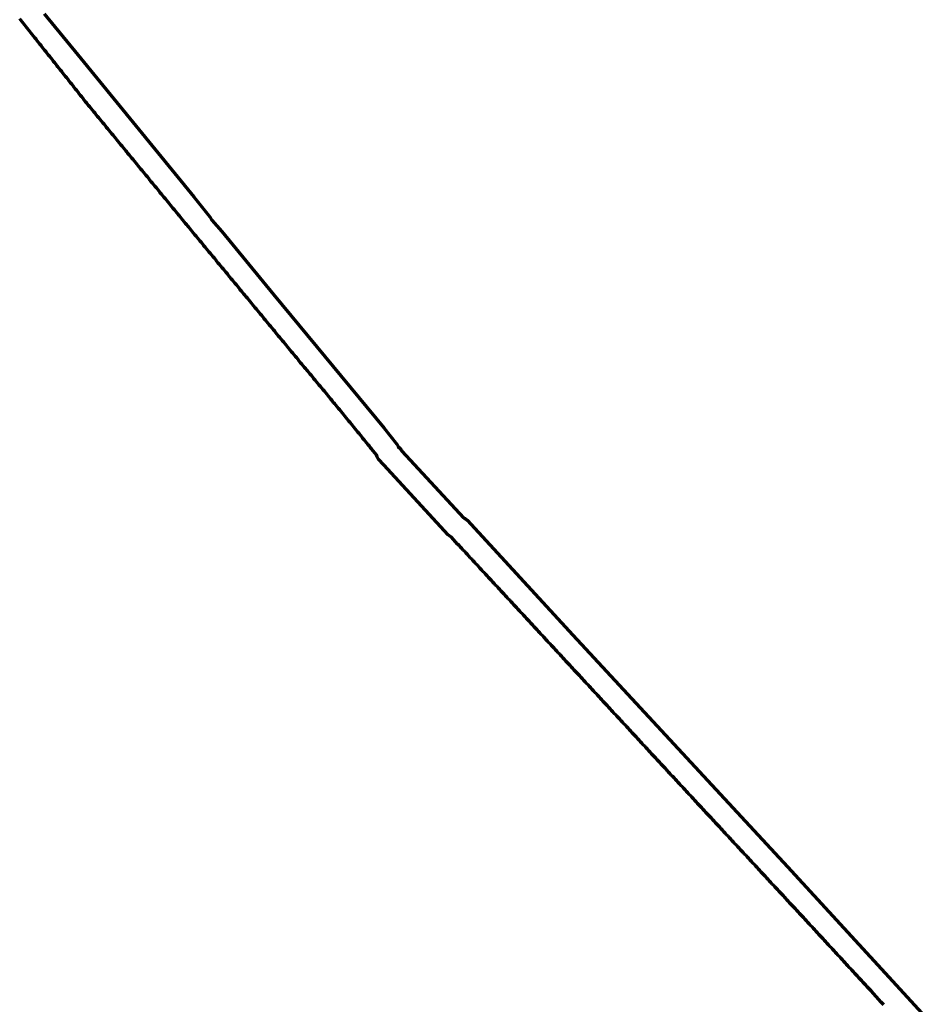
# Model space of a CAD drawing. Header units: metres. Extents: x 98902 to 136161, y 449037 to 499677.
# Tile 5 of 200: x 130787 to 133467, y 455381 to 458282. Entities that reach past the tile are written whole.
import ezdxf

# ---------------------------------------------------------------- set-up
doc = ezdxf.new("R2010")
doc.units = ezdxf.units.M
doc.layers.add('B-WE-OG-INFO_EIS VOORZORGSMAATREGEL-GV', color=7, linetype='Continuous', lineweight=70, true_color=0xfa194b)

msp = doc.modelspace()

# ---------------------------------------------------------------- linework, layer by layer
at = {"layer": 'B-WE-OG-INFO_EIS VOORZORGSMAATREGEL-GV', "flags": 128}
for points in [[(130859.3, 458299.4), (130958, 458178.4), (131300.4, 457760.5), (131347.5, 457701.1), (131351.6, 457694.2), (131352.9, 457691.3), (131382.4, 457658), (131534.6, 457472.7), (131860.6, 457078.3), (131898.1, 457031), (131902.1, 457024.2), (131902.5, 457022.9), (131902.7, 457022.8), (131903.7, 457021.9), (131904.9, 457021.3), (131907.5, 457018.4), (131910.4, 457015.8), (131911, 457014.6), (131911.9, 457013.6), (131912.9, 457011.1), (132094.9, 456814.1), (132099, 456812.2), (132104.9, 456807.2), (132417, 456468.7), (133049.2, 455785.6), (133337.3, 455473.1), (133466.9, 455331.4)], [(133333.2, 455379), (133329.2, 455383.4), (133329.2, 455383.4), (133325.3, 455387.7), (133295.2, 455420.5), (133288.2, 455428.1), (133288.2, 455428.1), (133284.1, 455432.5), (133280, 455436.9), (133276, 455441.3), (133271.9, 455445.7), (133271.9, 455445.7), (133267.8, 455450.1), (133263.8, 455454.5), (133263.8, 455454.5), (133259.7, 455458.9), (133255.6, 455463.4), (133251.6, 455467.8), (133247.5, 455472.2), (133243.4, 455476.6), (133243.4, 455476.6), (133239.4, 455481), (133239.4, 455481), (133235.3, 455485.4), (133235.3, 455485.4), (133231.2, 455489.8), (133231.2, 455489.8), (133227.2, 455494.2), (133223.1, 455498.6), (133219, 455503), (133215, 455507.5), (133215, 455507.5), (133210.9, 455511.9), (133206.8, 455516.3), (133202.8, 455520.7), (133198.7, 455525.1), (133194.6, 455529.5), (133190.6, 455533.9), (133186.5, 455538.3), (133186.5, 455538.3), (133182.4, 455542.7), (133178.3, 455547.1), (133174.3, 455551.5), (133170.2, 455556), (133166.1, 455560.4), (133166.1, 455560.4), (133162.1, 455564.8), (133158, 455569.2), (133153.9, 455573.6), (133153.9, 455573.6), (133149.9, 455578), (133149.9, 455578), (133145.8, 455582.4), (133141.7, 455586.8), (133137.7, 455591.2), (133137.7, 455591.2), (133133.6, 455595.6), (133133.6, 455595.6), (133129.5, 455600), (133129.5, 455600), (133125.5, 455604.5), (133121.4, 455608.9), (133117.3, 455613.3), (133113.3, 455617.7), (133109.2, 455622.1), (133105.1, 455626.5), (133101.1, 455630.9), (133101.1, 455630.9), (133097, 455635.3), (133092.9, 455639.7), (133088.9, 455644.1), (133084.8, 455648.6), (133080.7, 455653), (133080.7, 455653), (133076.6, 455657.4), (133072.6, 455661.8), (133072.6, 455661.8), (133071.6, 455662.8), (133071.6, 455662.8), (133067.5, 455667.2), (133067.5, 455667.2), (133063.5, 455671.6), (133063.5, 455671.6), (133059.4, 455676), (133059.4, 455676), (133055.3, 455680.4), (133055.3, 455680.4), (133051.2, 455684.8), (133051.2, 455684.8), (133047.2, 455689.2), (133047.1, 455689.2), (133043.1, 455693.6), (133041, 455695.8), (133037, 455700.2), (133032.9, 455704.6), (133028.8, 455709), (133028.8, 455709), (133024.7, 455713.4), (133020.7, 455717.8), (133016.6, 455722.2), (133012.5, 455726.6), (133008.4, 455731), (133008.4, 455731), (133004.3, 455735.4), (133000.3, 455739.8), (132996.2, 455744.2), (132992.1, 455748.6), (132988, 455753), (132988, 455753), (132988, 455753), (132984, 455757.4), (132984, 455757.4), (132979.9, 455761.8), (132979.9, 455761.8), (132975.8, 455766.2), (132975.8, 455766.2), (132971.7, 455770.6), (132971.7, 455770.6), (132967.7, 455775), (132967.7, 455775), (132963.6, 455779.4), (132959.5, 455783.8), (132955.4, 455788.2), (132951.4, 455792.6), (132947.3, 455797), (132947.3, 455797), (132943.2, 455801.4), (132939.1, 455805.8), (132935.1, 455810.2), (132931, 455814.6), (132926.9, 455819), (132926.9, 455819), (132922.8, 455823.4), (132918.7, 455827.8), (132914.7, 455832.2), (132910.6, 455836.6), (132906.5, 455841), (132906.5, 455841), (132906.5, 455841), (132902.4, 455845.4), (132902.4, 455845.4), (132898.4, 455849.8), (132898.4, 455849.8), (132894.3, 455854.2), (132890.2, 455858.6), (132890.2, 455858.6), (132886.1, 455863), (132886.1, 455863), (132886.1, 455863), (132882.1, 455867.4), (132882.1, 455867.4), (132878, 455871.8), (132873.9, 455876.2), (132869.8, 455880.6), (132865.8, 455885), (132865.8, 455885), (132861.7, 455889.4), (132857.6, 455893.8), (132853.5, 455898.2), (132849.5, 455902.6), (132845.4, 455907), (132845.4, 455907), (132841.3, 455911.4), (132837.2, 455915.8), (132833.1, 455920.2), (132829.1, 455924.6), (132825, 455929), (132825, 455929), (132820.9, 455933.4), (132820.9, 455933.4), (132816.8, 455937.8), (132816.8, 455937.8), (132812.8, 455942.2), (132812.8, 455942.2), (132808.7, 455946.6), (132808.7, 455946.6), (132804.6, 455951), (132804.6, 455951), (132804.6, 455951), (132800.5, 455955.4), (132800.5, 455955.4), (132796.5, 455959.8), (132792.4, 455964.2), (132788.3, 455968.6), (132784.2, 455973), (132784.2, 455973), (132780.2, 455977.4), (132776.1, 455981.8), (132772, 455986.2), (132767.9, 455990.6), (132763.9, 455995), (132763.9, 455995), (132759.8, 455999.4), (132755.7, 456003.8), (132751.6, 456008.2), (132747.5, 456012.6), (132743.5, 456017), (132743.5, 456017), (132739.4, 456021.4), (132739.4, 456021.4), (132735.3, 456025.8), (132735.3, 456025.8), (132731.2, 456030.2), (132731.2, 456030.2), (132727.2, 456034.6), (132727.2, 456034.6), (132723.1, 456039), (132723.1, 456039), (132723.1, 456039), (132719, 456043.4), (132719, 456043.4), (132714.9, 456047.8), (132710.9, 456052.2), (132706.8, 456056.6), (132702.7, 456061), (132702.7, 456061), (132698.6, 456065.4), (132694.6, 456069.8), (132694.6, 456069.8), (132694.5, 456069.8), (132693.5, 456070.9), (132693.5, 456070.9), (132693.5, 456071), (132689.4, 456075.4), (132685.4, 456079.8), (132681.3, 456084.2), (132681.3, 456084.2), (132677.2, 456088.6), (132677.2, 456088.6), (132673.2, 456093), (132669.1, 456097.4), (132665, 456101.8), (132660.9, 456106.2), (132660.9, 456106.2), (132656.9, 456110.6), (132652.8, 456115), (132648.7, 456119.4), (132644.7, 456123.8), (132644.7, 456123.8), (132640.6, 456128.2), (132636.5, 456132.6), (132632.4, 456137), (132628.4, 456141.4), (132624.3, 456145.8), (132624.3, 456145.8), (132620.2, 456150.2), (132616.2, 456154.6), (132612.1, 456159), (132608, 456163.4), (132608, 456163.4), (132603.9, 456167.8), (132599.9, 456172.2), (132595.8, 456176.6), (132595.8, 456176.6), (132591.7, 456181), (132587.7, 456185.5), (132583.6, 456189.9), (132579.5, 456194.3), (132575.4, 456198.7), (132575.4, 456198.7), (132571.4, 456203.1), (132571.4, 456203.1), (132567.3, 456207.5), (132563.2, 456211.9), (132559.1, 456216.3), (132559.1, 456216.3), (132555.1, 456220.7), (132555.1, 456220.7), (132551, 456225.1), (132546.9, 456229.5), (132542.9, 456233.9), (132538.8, 456238.3), (132538.8, 456238.3), (132534.7, 456242.7), (132534.7, 456242.7), (132534.7, 456242.7), (132530.6, 456247.1), (132526.6, 456251.5), (132522.5, 456255.9), (132518.4, 456260.3), (132514.4, 456264.7), (132510.3, 456269.1), (132506.2, 456273.5), (132502.1, 456277.9), (132498.1, 456282.3), (132494, 456286.7), (132489.9, 456291.1), (132485.9, 456295.5), (132481.8, 456300), (132477.7, 456304.4), (132473.6, 456308.8), (132469.6, 456313.2), (132465.5, 456317.6), (132461.4, 456322), (132457.4, 456326.4), (132453.3, 456330.8), (132453.3, 456330.8), (132449.2, 456335.2), (132445.1, 456339.6), (132441.1, 456344), (132437, 456348.4), (132432.9, 456352.8), (132432.9, 456352.8), (132428.9, 456357.2), (132424.8, 456361.6), (132420.7, 456366), (132416.6, 456370.4), (132412.6, 456374.8), (132412.6, 456374.8), (132408.5, 456379.2), (132404.4, 456383.6), (132400.4, 456388), (132396.3, 456392.4), (132392.2, 456396.8), (132388.1, 456401.2), (132384.1, 456405.6), (132384.1, 456405.6), (132380, 456410), (132378, 456412.2), (132373.9, 456416.7), (132369.8, 456421.1), (132365.7, 456425.5), (132365.7, 456425.5), (132361.7, 456429.9), (132357.6, 456434.3), (132353.5, 456438.7), (132349.5, 456443.1), (132349.5, 456443.1), (132349.5, 456443.1), (132345.4, 456447.5), (132341.3, 456451.9), (132337.2, 456456.3), (132337.2, 456456.3), (132336.2, 456457.4), (132332.1, 456461.9), (132327.9, 456466.4), (132323.8, 456470.8), (132319.6, 456475.3), (132315.5, 456479.8), (132315.5, 456479.8), (132311.4, 456484.3), (132311.4, 456484.3), (132307.2, 456488.7), (132303.1, 456493.2), (132298.9, 456497.7), (132296.9, 456499.9), (132292.7, 456504.4), (132292.7, 456504.4), (132288.6, 456508.9), (132288.6, 456508.9), (132284.4, 456513.4), (132280.3, 456517.9), (132276.2, 456522.3), (132272, 456526.8), (132272, 456526.8), (132267.9, 456531.3), (132263.7, 456535.8), (132259.6, 456540.2), (132255.5, 456544.7), (132251.3, 456549.2), (132247.2, 456553.7), (132243, 456558.2), (132238.9, 456562.6), (132234.7, 456567.1), (132230.6, 456571.6), (132226.5, 456576.1), (132222.3, 456580.5), (132218.2, 456585), (132214, 456589.5), (132214, 456589.5), (132209.9, 456594), (132205.8, 456598.5), (132201.6, 456602.9), (132197.5, 456607.4), (132197.5, 456607.4), (132193.3, 456611.9), (132189.2, 456616.4), (132185, 456620.8), (132180.9, 456625.3), (132176.8, 456629.8), (132172.6, 456634.3), (132168.5, 456638.8), (132164.3, 456643.2), (132160.2, 456647.7), (132160.2, 456647.7), (132156.1, 456652.2), (132156.1, 456652.2), (132151.9, 456656.7), (132147.8, 456661.1), (132143.6, 456665.6), (132143.6, 456665.6), (132139.5, 456670.1), (132135.4, 456674.6), (132131.2, 456679.1), (132127.1, 456683.5), (132122.9, 456688), (132118.8, 456692.5), (132114.6, 456697), (132110.5, 456701.4), (132106.4, 456705.9), (132102.2, 456710.4), (132102.2, 456710.4), (132098.1, 456714.9), (132093.9, 456719.4), (132089.8, 456723.8), (132085.7, 456728.3), (132085.7, 456728.3), (132081.5, 456732.8), (132081.5, 456732.8), (132077.4, 456737.3), (132077.4, 456737.3), (132077.3, 456737.3), (132059, 456757.2), (132056.9, 456758.2), (132049.8, 456764.4), (132049.8, 456764.5), (132049.8, 456764.5), (131859.8, 456970.6), (131859.7, 456970.7), (131859.6, 456970.9), (131844.6, 456987.2), (131840, 456993.7), (131837.9, 456999.6), (131823.8, 457017.3), (131823.8, 457017.3), (131822.8, 457018.4), (131822.7, 457018.6), (131822.7, 457018.7), (131822.5, 457018.9), (131821, 457020.7), (131817.3, 457025.3), (131817.3, 457025.3), (131817.3, 457025.3), (131813.5, 457029.9), (131813.5, 457029.9), (131809.7, 457034.6), (131809.7, 457034.6), (131805.9, 457039.2), (131802.1, 457043.9), (131798.3, 457048.5), (131798.3, 457048.5), (131798.3, 457048.5), (131794.6, 457053.2), (131794.6, 457053.2), (131790.8, 457057.8), (131790.8, 457057.8), (131787, 457062.5), (131787, 457062.5), (131783.2, 457067.1), (131783.2, 457067.1), (131779.4, 457071.8), (131775.6, 457076.4), (131775.6, 457076.4), (131771.9, 457081.1), (131771.9, 457081.1), (131768.1, 457085.7), (131764.3, 457090.3), (131760.5, 457095), (131756.7, 457099.6), (131752.9, 457104.3), (131749.2, 457108.9), (131745.4, 457113.6), (131741.6, 457118.2), (131737.8, 457122.9), (131734, 457127.5), (131730.2, 457132.2), (131726.5, 457136.8), (131722.7, 457141.5), (131722.7, 457141.5), (131722.7, 457141.5), (131718.9, 457146.1), (131718.9, 457146.1), (131715.1, 457150.7), (131715.1, 457150.7), (131713.7, 457152.5), (131709.8, 457155.7), (131707.4, 457160.2), (131703.9, 457164.3), (131703.9, 457164.3), (131703.9, 457164.3), (131700.1, 457168.9), (131696.2, 457173.5), (131696.2, 457173.5), (131696.2, 457173.5), (131692.4, 457178.1), (131688.5, 457182.7), (131684.7, 457187.3), (131684.7, 457187.4), (131680.9, 457192), (131677, 457196.6), (131673.2, 457201.2), (131673.2, 457201.2), (131669.4, 457205.8), (131669.4, 457205.8), (131665.5, 457210.4), (131661.7, 457215), (131657.8, 457219.6), (131654, 457224.2), (131654, 457224.2), (131650.2, 457228.8), (131650.2, 457228.8), (131650.2, 457228.8), (131646.3, 457233.4), (131642.5, 457238), (131642.5, 457238), (131642.5, 457238), (131638.7, 457242.6), (131638.7, 457242.6), (131634.8, 457247.2), (131634.8, 457247.2), (131634.8, 457247.2), (131633.8, 457248.4), (131633.8, 457248.4), (131633.8, 457248.4), (131630, 457253.1), (131626.1, 457257.7), (131622.3, 457262.3), (131622.3, 457262.3), (131618.5, 457266.9), (131614.7, 457271.6), (131610.8, 457276.2), (131607, 457280.8), (131603.2, 457285.4), (131603.2, 457285.4), (131599.4, 457290.1), (131595.6, 457294.7), (131591.7, 457299.3), (131591.7, 457299.3), (131587.9, 457303.9), (131584.1, 457308.6), (131584.1, 457308.6), (131580.3, 457313.2), (131580.3, 457313.2), (131576.5, 457317.8), (131576.5, 457317.8), (131572.6, 457322.4), (131568.8, 457327.1), (131568.8, 457327.1), (131565, 457331.7), (131561.2, 457336.3), (131561.2, 457336.3), (131557.4, 457340.9), (131553.5, 457345.6), (131549.7, 457350.2), (131545.9, 457354.8), (131542.1, 457359.4), (131542.1, 457359.4), (131538.3, 457364.1), (131538.3, 457364.1), (131534.4, 457368.7), (131530.6, 457373.3), (131526.8, 457377.9), (131526.8, 457377.9), (131523, 457382.6), (131523, 457382.6), (131519.2, 457387.2), (131519.2, 457387.2), (131515.3, 457391.8), (131515.3, 457391.8), (131511.5, 457396.4), (131507.7, 457401.1), (131503.9, 457405.7), (131503.9, 457405.7), (131500.1, 457410.3), (131500, 457410.3), (131496.2, 457414.9), (131496.2, 457414.9), (131496.2, 457414.9), (131492.4, 457419.6), (131488.6, 457424.2), (131484.8, 457428.8), (131484.8, 457428.8), (131480.9, 457433.4), (131480.9, 457433.4), (131477.1, 457438.1), (131473.3, 457442.7), (131473.3, 457442.7), (131469.5, 457447.3), (131465.7, 457451.9), (131461.8, 457456.6), (131458, 457461.2), (131454.2, 457465.8), (131450.4, 457470.4), (131448.5, 457472.7), (131448.5, 457472.8), (131444.6, 457477.4), (131440.8, 457482), (131437, 457486.6), (131433.2, 457491.3), (131429.4, 457495.9), (131429.4, 457495.9), (131425.5, 457500.5), (131425.5, 457500.5), (131421.7, 457505.1), (131417.9, 457509.8), (131414.1, 457514.4), (131414.1, 457514.4), (131410.3, 457519), (131410.3, 457519), (131406.4, 457523.6), (131402.6, 457528.3), (131398.8, 457532.9), (131395, 457537.5), (131391.2, 457542.1), (131391.2, 457542.1), (131387.3, 457546.8), (131383.5, 457551.4), (131379.7, 457556), (131375.9, 457560.6), (131372.1, 457565.3), (131368.2, 457569.9), (131368.2, 457569.9), (131364.4, 457574.5), (131360.6, 457579.1), (131360.6, 457579.1), (131356.8, 457583.8), (131353, 457588.4), (131353, 457588.4), (131349.1, 457593), (131349.1, 457593), (131349.1, 457593), (131345.3, 457597.6), (131341.5, 457602.3), (131337.7, 457606.9), (131333.9, 457611.5), (131330, 457616.1), (131330, 457616.1), (131326.2, 457620.8), (131322.4, 457625.4), (131318.6, 457630), (131318.6, 457630), (131314.7, 457634.6), (131310.9, 457639.3), (131307.1, 457643.9), (131307.1, 457643.9), (131303.3, 457648.5), (131303.3, 457648.5), (131299.5, 457653.1), (131295.6, 457657.8), (131295.6, 457657.8), (131291.8, 457662.4), (131291.8, 457662.4), (131288, 457667), (131288, 457667), (131284.2, 457671.6), (131284.2, 457671.7), (131284.2, 457671.7), (131283.2, 457672.8), (131283.2, 457672.8), (131283.2, 457672.8), (131279.4, 457677.5), (131279.4, 457677.5), (131275.6, 457682.1), (131275.6, 457682.1), (131271.8, 457686.8), (131267.9, 457691.4), (131264.1, 457696), (131260.3, 457700.7), (131256.5, 457705.3), (131256.5, 457705.3), (131254.6, 457707.6), (131250.8, 457712.2), (131247, 457716.9), (131243.2, 457721.5), (131239.4, 457726.1), (131235.6, 457730.8), (131231.7, 457735.4), (131231.7, 457735.4), (131227.9, 457740), (131227.9, 457740.1), (131224.1, 457744.7), (131220.3, 457749.3), (131220.3, 457749.3), (131216.5, 457754), (131212.7, 457758.6), (131208.9, 457763.2), (131208.9, 457763.2), (131208.9, 457763.2), (131205.1, 457767.9), (131201.3, 457772.5), (131201.3, 457772.5), (131197.5, 457777.1), (131197.5, 457777.1), (131193.7, 457781.8), (131189.8, 457786.4), (131186, 457791), (131186, 457791), (131182.2, 457795.7), (131178.4, 457800.3), (131174.6, 457804.9), (131170.8, 457809.6), (131167, 457814.2), (131167, 457814.2), (131163.2, 457818.8), (131163.2, 457818.8), (131159.4, 457823.5), (131159.4, 457823.5), (131155.6, 457828.1), (131155.6, 457828.1), (131155.6, 457828.1), (131151.7, 457832.7), (131147.9, 457837.4), (131144.1, 457842), (131144.1, 457842), (131140.3, 457846.6), (131140.3, 457846.7), (131136.5, 457851.3), (131136.5, 457851.3), (131136.5, 457851.3), (131132.7, 457855.9), (131132.7, 457855.9), (131128.9, 457860.6), (131125.1, 457865.2), (131121.3, 457869.8), (131117.5, 457874.5), (131113.6, 457879.1), (131113.6, 457879.1), (131109.8, 457883.7), (131106, 457888.4), (131102.2, 457893), (131102.2, 457893), (131100.3, 457895.3), (131100.3, 457895.3), (131096.5, 457899.9), (131092.7, 457904.6), (131092.7, 457904.6), (131088.9, 457909.2), (131088.9, 457909.2), (131085.1, 457913.9), (131085.1, 457913.9), (131081.3, 457918.5), (131077.5, 457923.1), (131073.6, 457927.8), (131069.8, 457932.4), (131066, 457937), (131066, 457937), (131062.2, 457941.7), (131058.4, 457946.3), (131054.6, 457950.9), (131050.8, 457955.6), (131047, 457960.2), (131043.2, 457964.8), (131039.4, 457969.5), (131035.5, 457974.1), (131031.7, 457978.7), (131027.9, 457983.4), (131024.1, 457988), (131020.3, 457992.6), (131020.3, 457992.6), (131016.5, 457997.3), (131016.5, 457997.3), (131012.7, 458001.9), (131012.7, 458001.9), (131008.9, 458006.5), (131008.9, 458006.5), (131005.1, 458011.2), (131001.3, 458015.8), (130997.4, 458020.4), (130993.6, 458025.1), (130993.6, 458025.1), (130989.8, 458029.7), (130986, 458034.4), (130985.9, 458034.5), (130985.8, 458034.6), (130984.9, 458035.8), (130984.8, 458035.9), (130984.7, 458036), (130981, 458040.6), (130977.4, 458045.3), (130977.4, 458045.3), (130973.7, 458049.9), (130973.7, 458049.9), (130970, 458054.6), (130970, 458054.6), (130966.3, 458059.2), (130962.6, 458063.9), (130962.6, 458063.9), (130958.9, 458068.5), (130955.2, 458073.2), (130951.5, 458077.9), (130947.8, 458082.5), (130944.1, 458087.2), (130944.1, 458087.2), (130940.4, 458091.8), (130936.7, 458096.5), (130933.1, 458101.1), (130933.1, 458101.1), (130929.4, 458105.8), (130929.4, 458105.8), (130925.7, 458110.5), (130922, 458115.1), (130918.3, 458119.8), (130914.6, 458124.4), (130910.9, 458129.1), (130907.2, 458133.7), (130907.2, 458133.7), (130903.5, 458138.4), (130903.5, 458138.4), (130899.8, 458143), (130897.9, 458145.4), (130894.2, 458150), (130894.2, 458150), (130894.2, 458150), (130890.5, 458154.7), (130886.9, 458159.3), (130886.9, 458159.3), (130883.2, 458164), (130879.5, 458168.7), (130875.8, 458173.3), (130872.1, 458178), (130872.1, 458178), (130868.4, 458182.6), (130864.7, 458187.3), (130864.7, 458187.3), (130861, 458191.9), (130861, 458191.9), (130857.3, 458196.6), (130853.6, 458201.2), (130849.9, 458205.9), (130849.9, 458205.9), (130846.2, 458210.6), (130846.2, 458210.6), (130842.5, 458215.2), (130838.8, 458219.9), (130835.1, 458224.5), (130831.4, 458229.2), (130827.7, 458233.8), (130827.7, 458233.8), (130824, 458238.5), (130824, 458238.5), (130820.3, 458243.2), (130816.6, 458247.8), (130812.9, 458252.5), (130809.2, 458257.1), (130805.5, 458261.8), (130805.5, 458261.8), (130805.5, 458261.8), (130801.8, 458266.4), (130798.1, 458271.1), (130794.4, 458275.7), (130790.7, 458280.4), (130787, 458285.1)]]:
    msp.add_lwpolyline(points, dxfattribs=at)

doc.saveas('drawing.dxf')
